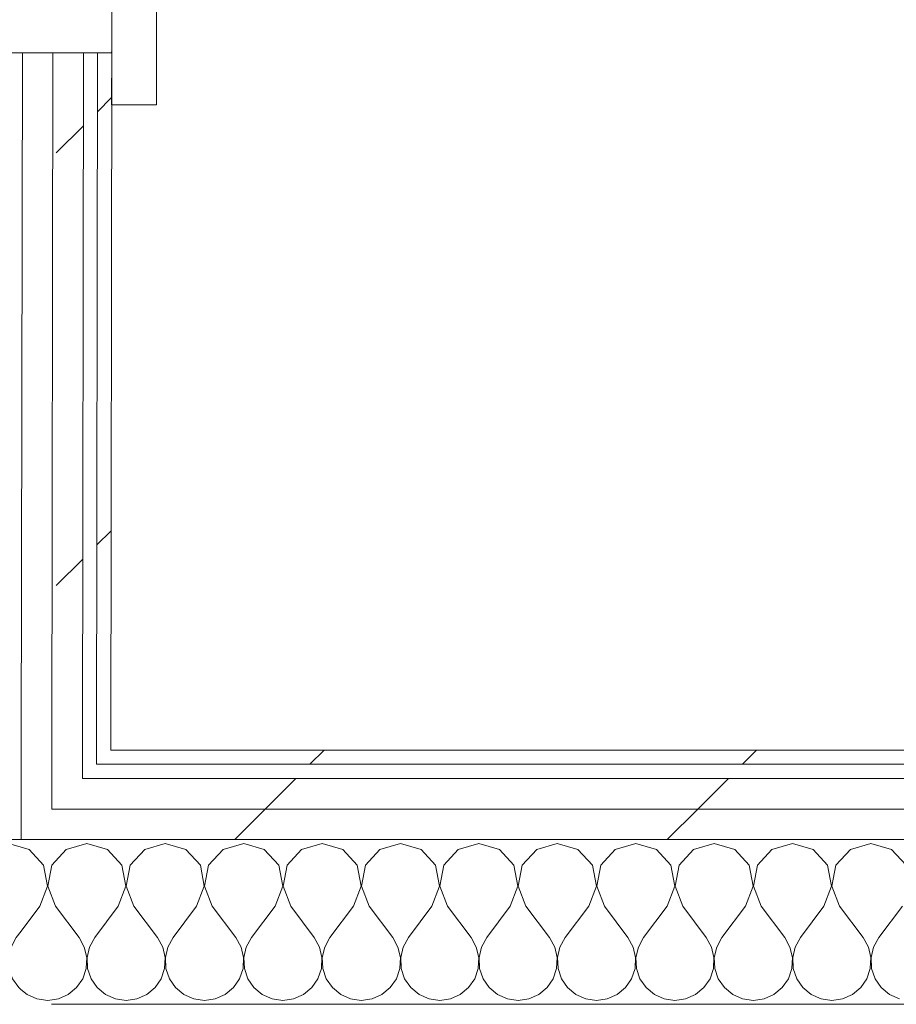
# Model space of a CAD drawing. Header units: millimetres. Extents: x -30280 to 19093, y -18706 to 4378.
# Tile 98 of 206: x -10679 to -10306, y -13783 to -13364. Entities that reach past the tile are written whole.
import ezdxf

# ---------------------------------------------------------------- set-up
doc = ezdxf.new("R2010")
doc.units = ezdxf.units.MM
doc.header["$MEASUREMENT"] = 0
doc.linetypes.add('Wipeout_Contour', pattern=[1000, 0, -1000])
for name, color, linetype in [('02_ACAB_Anotacio Portes', 7, 'Continuous'), ('Nuevo_08_E_Envans secs', 7, 'Continuous'), ('Nuevo_Puertas Archicad', 7, 'Continuous')]:
    doc.layers.add(name, color=color, linetype=linetype)
for name, color, linetype, lineweight in [('02_ACAB_Anotacio Portes_Pluma_Nº__46', 5, 'Continuous', 5), ('Nuevo_08_E_Envans secs_Pluma_Nº__1', 7, 'Continuous', 5), ('Nuevo_Puertas Archicad_Pluma_Nº__1', 7, 'Continuous', 5)]:
    doc.layers.add(name, color=color, linetype=linetype, lineweight=lineweight)
for name, color, linetype, lineweight, true_color in [('Nuevo_08_E_Envans secs_Pluma_Nº__102', 7, 'Continuous', 5, 0xcccccc), ('Nuevo_08_E_Envans secs_Pluma_Nº__171', 171, 'Continuous', 13, 0xaaaaff), ('Nuevo_08_E_Envans secs_Pluma_Nº__177', 7, 'Continuous', 15, 0xf7e046)]:
    doc.layers.add(name, color=color, linetype=linetype, lineweight=lineweight, true_color=true_color)
doc.styles.add('Estilo_Generado_1', font='arial.ttf')
pattern_1 = [(45, (0, 0), (-183.8478, 183.8478), [195, -65]), (45, (7e-14, 183.85), (-183.8478, 183.8478), [195, -65])]

# ---------------------------------------------------------------- blocks, each defined once
blk = doc.blocks.new('*X224')
at = {"layer": 'Nuevo_08_E_Envans secs_Pluma_Nº__102', "color": 254, "linetype": 'Continuous', "lineweight": 5, "true_color": 0xcccccc}
for p, q in [((-10674.57, -13716.72), (-10677.93, -13715.76)), ((-10668.43, -13723.44), (-10674.57, -13716.72)), ((-10658.76, -13716.72), (-10664.91, -13723.44)), ((-10650, -13714.23), (-10658.76, -13716.72)), ((-10641.24, -13716.72), (-10650, -13714.23)), ((-10635.09, -13723.44), (-10641.24, -13716.72)), ((-10625.43, -13716.72), (-10631.57, -13723.44)), ((-10616.67, -13714.23), (-10625.43, -13716.72)), ((-10607.9, -13716.72), (-10616.67, -13714.23)), ((-10601.76, -13723.44), (-10607.9, -13716.72)), ((-10592.1, -13716.72), (-10598.24, -13723.44)), ((-10583.33, -13714.23), (-10592.1, -13716.72)), ((-10574.57, -13716.72), (-10583.33, -13714.23)), ((-10568.43, -13723.44), (-10574.57, -13716.72)), ((-10558.76, -13716.72), (-10564.91, -13723.44)), ((-10550, -13714.23), (-10558.76, -13716.72)), ((-10541.24, -13716.72), (-10550, -13714.23)), ((-10535.09, -13723.44), (-10541.24, -13716.72)), ((-10525.43, -13716.72), (-10531.57, -13723.44)), ((-10516.67, -13714.23), (-10525.43, -13716.72)), ((-10507.9, -13716.72), (-10516.67, -13714.23)), ((-10501.76, -13723.44), (-10507.9, -13716.72)), ((-10492.1, -13716.72), (-10498.24, -13723.44)), ((-10483.33, -13714.23), (-10492.1, -13716.72)), ((-10474.57, -13716.72), (-10483.33, -13714.23)), ((-10468.43, -13723.44), (-10474.57, -13716.72)), ((-10458.76, -13716.72), (-10464.91, -13723.44)), ((-10450, -13714.23), (-10458.76, -13716.72)), ((-10441.24, -13716.72), (-10450, -13714.23)), ((-10435.09, -13723.44), (-10441.24, -13716.72)), ((-10425.43, -13716.72), (-10431.57, -13723.44)), ((-10416.67, -13714.23), (-10425.43, -13716.72)), ((-10407.9, -13716.72), (-10416.67, -13714.23)), ((-10401.76, -13723.44), (-10407.9, -13716.72)), ((-10392.1, -13716.72), (-10398.24, -13723.44)), ((-10383.33, -13714.23), (-10392.1, -13716.72)), ((-10374.57, -13716.72), (-10383.33, -13714.23)), ((-10368.43, -13723.44), (-10374.57, -13716.72)), ((-10358.76, -13716.72), (-10364.91, -13723.44)), ((-10350, -13714.23), (-10358.76, -13716.72)), ((-10341.24, -13716.72), (-10350, -13714.23)), ((-10335.09, -13723.44), (-10341.24, -13716.72)), ((-10325.43, -13716.72), (-10331.57, -13723.44)), ((-10316.67, -13714.23), (-10325.43, -13716.72)), ((-10307.9, -13716.72), (-10316.67, -13714.23)), ((-10301.76, -13723.44), (-10307.9, -13716.72)), ((-10666.73, -13732.39), (-10668.43, -13723.44)), ((-10664.91, -13723.44), (-10666.6, -13732.39)), ((-10633.4, -13732.39), (-10635.09, -13723.44)), ((-10631.57, -13723.44), (-10633.27, -13732.39)), ((-10600.07, -13732.39), (-10601.76, -13723.44)), ((-10598.24, -13723.44), (-10599.93, -13732.39)), ((-10566.73, -13732.39), (-10568.43, -13723.44)), ((-10564.91, -13723.44), (-10566.6, -13732.39)), ((-10533.4, -13732.39), (-10535.09, -13723.44)), ((-10531.57, -13723.44), (-10533.27, -13732.39)), ((-10500.07, -13732.39), (-10501.76, -13723.44)), ((-10498.24, -13723.44), (-10499.93, -13732.39)), ((-10466.73, -13732.39), (-10468.43, -13723.44)), ((-10464.91, -13723.44), (-10466.6, -13732.39)), ((-10433.4, -13732.39), (-10435.09, -13723.44)), ((-10431.57, -13723.44), (-10433.27, -13732.39)), ((-10400.07, -13732.39), (-10401.76, -13723.44)), ((-10398.24, -13723.44), (-10399.93, -13732.39)), ((-10366.73, -13732.39), (-10368.43, -13723.44)), ((-10364.91, -13723.44), (-10366.6, -13732.39)), ((-10333.4, -13732.39), (-10335.09, -13723.44)), ((-10331.57, -13723.44), (-10333.27, -13732.39)), ((-10670, -13740.89), (-10666.73, -13732.39)), ((-10666.6, -13732.39), (-10663.33, -13740.89)), ((-10636.67, -13740.89), (-10633.4, -13732.39)), ((-10633.27, -13732.39), (-10630, -13740.89)), ((-10603.33, -13740.89), (-10600.07, -13732.39)), ((-10599.93, -13732.39), (-10596.67, -13740.89)), ((-10570, -13740.89), (-10566.73, -13732.39)), ((-10566.6, -13732.39), (-10563.33, -13740.89)), ((-10536.67, -13740.89), (-10533.4, -13732.39)), ((-10533.27, -13732.39), (-10530, -13740.89)), ((-10503.33, -13740.89), (-10500.07, -13732.39)), ((-10499.93, -13732.39), (-10496.67, -13740.89)), ((-10470, -13740.89), (-10466.73, -13732.39)), ((-10466.6, -13732.39), (-10463.33, -13740.89)), ((-10436.67, -13740.89), (-10433.4, -13732.39)), ((-10433.27, -13732.39), (-10430, -13740.89)), ((-10403.33, -13740.89), (-10400.07, -13732.39)), ((-10399.93, -13732.39), (-10396.67, -13740.89)), ((-10370, -13740.89), (-10366.73, -13732.39)), ((-10366.6, -13732.39), (-10363.33, -13740.89)), ((-10336.67, -13740.89), (-10333.4, -13732.39)), ((-10333.27, -13732.39), (-10330, -13740.89)), ((-10670, -13740.89), (-10677.99, -13751.54)), ((-10663.33, -13740.89), (-10653.33, -13754.23)), ((-10636.67, -13740.89), (-10646.67, -13754.23)), ((-10630, -13740.89), (-10620, -13754.23)), ((-10603.33, -13740.89), (-10613.33, -13754.23)), ((-10596.67, -13740.89), (-10586.67, -13754.23)), ((-10570, -13740.89), (-10580, -13754.23)), ((-10563.33, -13740.89), (-10553.33, -13754.23)), ((-10536.67, -13740.89), (-10546.67, -13754.23)), ((-10530, -13740.89), (-10520, -13754.23)), ((-10503.33, -13740.89), (-10513.33, -13754.23)), ((-10496.67, -13740.89), (-10486.67, -13754.23)), ((-10470, -13740.89), (-10480, -13754.23)), ((-10463.33, -13740.89), (-10453.33, -13754.23)), ((-10436.67, -13740.89), (-10446.67, -13754.23)), ((-10430, -13740.89), (-10420, -13754.23)), ((-10403.33, -13740.89), (-10413.33, -13754.23)), ((-10396.67, -13740.89), (-10386.67, -13754.23)), ((-10370, -13740.89), (-10380, -13754.23)), ((-10363.33, -13740.89), (-10353.33, -13754.23)), ((-10336.67, -13740.89), (-10346.67, -13754.23)), ((-10330, -13740.89), (-10320, -13754.23)), ((-10303.33, -13740.89), (-10313.33, -13754.23)), ((-10651.11, -13758.25), (-10653.33, -13754.23)), ((-10646.67, -13754.23), (-10648.89, -13758.25)), ((-10617.77, -13758.25), (-10620, -13754.23)), ((-10613.33, -13754.23), (-10615.56, -13758.25)), ((-10584.44, -13758.25), (-10586.67, -13754.23)), ((-10580, -13754.23), (-10582.23, -13758.25)), ((-10551.11, -13758.25), (-10553.33, -13754.23)), ((-10546.67, -13754.23), (-10548.89, -13758.25)), ((-10517.77, -13758.25), (-10520, -13754.23)), ((-10513.33, -13754.23), (-10515.56, -13758.25)), ((-10484.44, -13758.25), (-10486.67, -13754.23)), ((-10480, -13754.23), (-10482.23, -13758.25)), ((-10451.11, -13758.25), (-10453.33, -13754.23)), ((-10446.67, -13754.23), (-10448.89, -13758.25)), ((-10417.77, -13758.25), (-10420, -13754.23)), ((-10413.33, -13754.23), (-10415.56, -13758.25)), ((-10384.44, -13758.25), (-10386.67, -13754.23)), ((-10380, -13754.23), (-10382.23, -13758.25)), ((-10351.11, -13758.25), (-10353.33, -13754.23)), ((-10346.67, -13754.23), (-10348.89, -13758.25)), ((-10317.77, -13758.25), (-10320, -13754.23)), ((-10313.33, -13754.23), (-10315.56, -13758.25)), ((-10650.07, -13762.73), (-10651.11, -13758.25)), ((-10648.89, -13758.25), (-10649.93, -13762.73)), ((-10616.73, -13762.73), (-10617.77, -13758.25)), ((-10615.56, -13758.25), (-10616.6, -13762.73)), ((-10583.4, -13762.73), (-10584.44, -13758.25)), ((-10582.23, -13758.25), (-10583.27, -13762.73)), ((-10550.07, -13762.73), (-10551.11, -13758.25)), ((-10548.89, -13758.25), (-10549.93, -13762.73)), ((-10516.73, -13762.73), (-10517.77, -13758.25)), ((-10515.56, -13758.25), (-10516.6, -13762.73)), ((-10483.4, -13762.73), (-10484.44, -13758.25)), ((-10482.23, -13758.25), (-10483.27, -13762.73)), ((-10450.07, -13762.73), (-10451.11, -13758.25)), ((-10448.89, -13758.25), (-10449.93, -13762.73)), ((-10416.73, -13762.73), (-10417.77, -13758.25)), ((-10415.56, -13758.25), (-10416.6, -13762.73)), ((-10383.4, -13762.73), (-10384.44, -13758.25)), ((-10382.23, -13758.25), (-10383.27, -13762.73)), ((-10350.07, -13762.73), (-10351.11, -13758.25)), ((-10348.89, -13758.25), (-10349.93, -13762.73)), ((-10316.73, -13762.73), (-10317.77, -13758.25)), ((-10315.56, -13758.25), (-10316.6, -13762.73)), ((-10650.29, -13767.32), (-10650.07, -13762.73)), ((-10649.93, -13762.73), (-10649.71, -13767.32)), ((-10616.96, -13767.32), (-10616.73, -13762.73)), ((-10616.6, -13762.73), (-10616.38, -13767.32)), ((-10583.62, -13767.32), (-10583.4, -13762.73)), ((-10583.27, -13762.73), (-10583.04, -13767.32)), ((-10550.29, -13767.32), (-10550.07, -13762.73)), ((-10549.93, -13762.73), (-10549.71, -13767.32)), ((-10516.96, -13767.32), (-10516.73, -13762.73)), ((-10516.6, -13762.73), (-10516.38, -13767.32)), ((-10483.62, -13767.32), (-10483.4, -13762.73)), ((-10483.27, -13762.73), (-10483.04, -13767.32)), ((-10450.29, -13767.32), (-10450.07, -13762.73)), ((-10449.93, -13762.73), (-10449.71, -13767.32)), ((-10416.96, -13767.32), (-10416.73, -13762.73)), ((-10416.6, -13762.73), (-10416.38, -13767.32)), ((-10383.62, -13767.32), (-10383.4, -13762.73)), ((-10383.27, -13762.73), (-10383.04, -13767.32)), ((-10350.29, -13767.32), (-10350.07, -13762.73)), ((-10349.93, -13762.73), (-10349.71, -13767.32)), ((-10316.96, -13767.32), (-10316.73, -13762.73)), ((-10316.6, -13762.73), (-10316.38, -13767.32)), ((-10651.76, -13771.68), (-10650.29, -13767.32)), ((-10649.71, -13767.32), (-10648.24, -13771.68)), ((-10618.43, -13771.68), (-10616.96, -13767.32)), ((-10616.38, -13767.32), (-10614.91, -13771.68)), ((-10585.09, -13771.68), (-10583.62, -13767.32)), ((-10583.04, -13767.32), (-10581.57, -13771.68)), ((-10551.76, -13771.68), (-10550.29, -13767.32)), ((-10549.71, -13767.32), (-10548.24, -13771.68)), ((-10518.43, -13771.68), (-10516.96, -13767.32)), ((-10516.38, -13767.32), (-10514.91, -13771.68)), ((-10485.09, -13771.68), (-10483.62, -13767.32)), ((-10483.04, -13767.32), (-10481.57, -13771.68)), ((-10451.76, -13771.68), (-10450.29, -13767.32)), ((-10449.71, -13767.32), (-10448.24, -13771.68)), ((-10418.43, -13771.68), (-10416.96, -13767.32)), ((-10416.38, -13767.32), (-10414.91, -13771.68)), ((-10385.09, -13771.68), (-10383.62, -13767.32)), ((-10383.04, -13767.32), (-10381.57, -13771.68)), ((-10351.76, -13771.68), (-10350.29, -13767.32)), ((-10349.71, -13767.32), (-10348.24, -13771.68)), ((-10318.43, -13771.68), (-10316.96, -13767.32)), ((-10316.38, -13767.32), (-10314.91, -13771.68)), ((-10654.36, -13775.47), (-10651.76, -13771.68)), ((-10648.24, -13771.68), (-10645.64, -13775.47)), ((-10621.03, -13775.47), (-10618.43, -13771.68)), ((-10614.91, -13771.68), (-10612.3, -13775.47)), ((-10587.7, -13775.47), (-10585.09, -13771.68)), ((-10581.57, -13771.68), (-10578.97, -13775.47)), ((-10554.36, -13775.47), (-10551.76, -13771.68)), ((-10548.24, -13771.68), (-10545.64, -13775.47)), ((-10521.03, -13775.47), (-10518.43, -13771.68)), ((-10514.91, -13771.68), (-10512.3, -13775.47)), ((-10487.7, -13775.47), (-10485.09, -13771.68)), ((-10481.57, -13771.68), (-10478.97, -13775.47)), ((-10454.36, -13775.47), (-10451.76, -13771.68)), ((-10448.24, -13771.68), (-10445.64, -13775.47)), ((-10421.03, -13775.47), (-10418.43, -13771.68)), ((-10414.91, -13771.68), (-10412.3, -13775.47)), ((-10387.7, -13775.47), (-10385.09, -13771.68)), ((-10381.57, -13771.68), (-10378.97, -13775.47)), ((-10354.36, -13775.47), (-10351.76, -13771.68)), ((-10348.24, -13771.68), (-10345.64, -13775.47)), ((-10321.03, -13775.47), (-10318.43, -13771.68)), ((-10314.91, -13771.68), (-10312.3, -13775.47)), ((-10657.9, -13778.4), (-10654.36, -13775.47)), ((-10645.64, -13775.47), (-10642.1, -13778.4)), ((-10624.57, -13778.4), (-10621.03, -13775.47)), ((-10612.3, -13775.47), (-10608.76, -13778.4)), ((-10591.24, -13778.4), (-10587.7, -13775.47)), ((-10578.97, -13775.47), (-10575.43, -13778.4)), ((-10557.9, -13778.4), (-10554.36, -13775.47)), ((-10545.64, -13775.47), (-10542.1, -13778.4)), ((-10524.57, -13778.4), (-10521.03, -13775.47)), ((-10512.3, -13775.47), (-10508.76, -13778.4)), ((-10491.24, -13778.4), (-10487.7, -13775.47)), ((-10478.97, -13775.47), (-10475.43, -13778.4)), ((-10457.9, -13778.4), (-10454.36, -13775.47)), ((-10445.64, -13775.47), (-10442.1, -13778.4)), ((-10424.57, -13778.4), (-10421.03, -13775.47)), ((-10412.3, -13775.47), (-10408.76, -13778.4)), ((-10391.24, -13778.4), (-10387.7, -13775.47)), ((-10378.97, -13775.47), (-10375.43, -13778.4)), ((-10357.9, -13778.4), (-10354.36, -13775.47)), ((-10345.64, -13775.47), (-10342.1, -13778.4)), ((-10324.57, -13778.4), (-10321.03, -13775.47)), ((-10312.3, -13775.47), (-10308.76, -13778.4)), ((-10678.02, -13776.25), (-10675.43, -13778.4)), ((-10675.43, -13778.4), (-10671.22, -13780.26)), ((-10662.11, -13780.26), (-10657.9, -13778.4)), ((-10642.1, -13778.4), (-10637.89, -13780.26)), ((-10628.78, -13780.26), (-10624.57, -13778.4)), ((-10608.76, -13778.4), (-10604.55, -13780.26)), ((-10595.45, -13780.26), (-10591.24, -13778.4)), ((-10575.43, -13778.4), (-10571.22, -13780.26)), ((-10562.11, -13780.26), (-10557.9, -13778.4)), ((-10542.1, -13778.4), (-10537.89, -13780.26)), ((-10528.78, -13780.26), (-10524.57, -13778.4)), ((-10508.76, -13778.4), (-10504.55, -13780.26)), ((-10495.45, -13780.26), (-10491.24, -13778.4)), ((-10475.43, -13778.4), (-10471.22, -13780.26)), ((-10462.11, -13780.26), (-10457.9, -13778.4)), ((-10442.1, -13778.4), (-10437.89, -13780.26)), ((-10428.78, -13780.26), (-10424.57, -13778.4)), ((-10408.76, -13778.4), (-10404.55, -13780.26)), ((-10395.45, -13780.26), (-10391.24, -13778.4)), ((-10375.43, -13778.4), (-10371.22, -13780.26)), ((-10362.11, -13780.26), (-10357.9, -13778.4)), ((-10342.1, -13778.4), (-10337.89, -13780.26)), ((-10328.78, -13780.26), (-10324.57, -13778.4)), ((-10308.76, -13778.4), (-10304.55, -13780.26)), ((-10671.22, -13780.26), (-10666.67, -13780.89)), ((-10666.67, -13780.89), (-10662.11, -13780.26)), ((-10637.89, -13780.26), (-10633.33, -13780.89)), ((-10633.33, -13780.89), (-10628.78, -13780.26)), ((-10604.55, -13780.26), (-10600, -13780.89)), ((-10600, -13780.89), (-10595.45, -13780.26)), ((-10571.22, -13780.26), (-10566.67, -13780.89)), ((-10566.67, -13780.89), (-10562.11, -13780.26)), ((-10537.89, -13780.26), (-10533.33, -13780.89)), ((-10533.33, -13780.89), (-10528.78, -13780.26)), ((-10504.55, -13780.26), (-10500, -13780.89)), ((-10500, -13780.89), (-10495.45, -13780.26)), ((-10471.22, -13780.26), (-10466.67, -13780.89)), ((-10466.67, -13780.89), (-10462.11, -13780.26)), ((-10437.89, -13780.26), (-10433.33, -13780.89)), ((-10433.33, -13780.89), (-10428.78, -13780.26)), ((-10404.55, -13780.26), (-10400, -13780.89)), ((-10400, -13780.89), (-10395.45, -13780.26)), ((-10371.22, -13780.26), (-10366.67, -13780.89)), ((-10366.67, -13780.89), (-10362.11, -13780.26)), ((-10337.89, -13780.26), (-10333.33, -13780.89)), ((-10333.33, -13780.89), (-10328.78, -13780.26))]:
    blk.add_line(p, q, dxfattribs=at)
blk = doc.blocks.new('*X226')
at = {"layer": 'Nuevo_08_E_Envans secs_Pluma_Nº__102', "color": 254, "linetype": 'Continuous', "lineweight": 5, "true_color": 0xcccccc}
for p, q in [((-10741.24, -13716.72), (-10744.79, -13715.71)), ((-10735.09, -13723.44), (-10741.24, -13716.72)), ((-10725.43, -13716.72), (-10731.57, -13723.44)), ((-10716.67, -13714.23), (-10725.43, -13716.72)), ((-10707.9, -13716.72), (-10716.67, -13714.23)), ((-10701.76, -13723.44), (-10707.9, -13716.72)), ((-10692.1, -13716.72), (-10698.24, -13723.44)), ((-10683.33, -13714.23), (-10692.1, -13716.72)), ((-10677.93, -13715.76), (-10683.33, -13714.23)), ((-10734.63, -13725.88), (-10735.09, -13723.44)), ((-10731.57, -13723.44), (-10732.45, -13728.07)), ((-10700.07, -13732.39), (-10701.76, -13723.44)), ((-10698.24, -13723.44), (-10699.93, -13732.39)), ((-10703.33, -13740.89), (-10700.07, -13732.39)), ((-10699.93, -13732.39), (-10696.67, -13740.89)), ((-10703.33, -13740.89), (-10710.33, -13750.22)), ((-10696.67, -13740.89), (-10686.67, -13754.23)), ((-10684.44, -13758.25), (-10686.67, -13754.23)), ((-10680, -13754.23), (-10682.23, -13758.25)), ((-10677.99, -13751.54), (-10680, -13754.23)), ((-10683.4, -13762.73), (-10684.44, -13758.25)), ((-10682.23, -13758.25), (-10683.27, -13762.73)), ((-10683.62, -13767.32), (-10683.4, -13762.73)), ((-10683.27, -13762.73), (-10683.04, -13767.32)), ((-10685.09, -13771.68), (-10683.62, -13767.32)), ((-10683.04, -13767.32), (-10681.57, -13771.68)), ((-10686.64, -13773.94), (-10685.09, -13771.68)), ((-10681.57, -13771.68), (-10678.97, -13775.47)), ((-10678.97, -13775.47), (-10678.02, -13776.25))]:
    blk.add_line(p, q, dxfattribs=at)
blk = doc.blocks.new('Muro_76_1', base_point=(-1686.99, -13808.56))
at = {"layer": 'Nuevo_08_E_Envans secs_Pluma_Nº__1', "color": 7, "linetype": 'Continuous', "lineweight": 5}
blk.add_line((-9476.74, -13782.56), (-10665.03, -13782.56), dxfattribs=at)
at = {"color": 254, "linetype": 'Wipeout_Contour', "lineweight": 0, "ltscale": 67936.984689}
blk.add_wipeout([(-10639.87, -13674.56), (-10639.88, -13680.56), (-9476.74, -13680.56), (-9476.74, -13674.56)], dxfattribs=at).dxf.layer = 'Nuevo_08_E_Envans secs'
at = {"color": 254, "linetype": 'Wipeout_Contour', "lineweight": 0, "ltscale": 68001.704095}
blk.add_wipeout([(-10651.89, -13686.56), (-10651.91, -13699.56), (-9476.74, -13699.56), (-9476.74, -13686.56)], dxfattribs=at).dxf.layer = 'Nuevo_08_E_Envans secs'
at = {"layer": 'Nuevo_08_E_Envans secs_Pluma_Nº__171', "linetype": 'Continuous', "lineweight": 13, "true_color": 0xaaaaff}
h = blk.add_hatch(dxfattribs=at)
h.set_pattern_fill('Panellat_HPL_0001', color=161, style=0, pattern_type=2)
h.set_pattern_definition(pattern_1)
h.paths.add_polyline_path([(-10639.87, -13674.56), (-10639.88, -13680.56), (-9476.74, -13680.56), (-9476.74, -13674.56)])
at = {"layer": 'Nuevo_08_E_Envans secs_Pluma_Nº__177', "linetype": 'Continuous', "lineweight": 15, "true_color": 0xf7e046}
h = blk.add_hatch(dxfattribs=at)
h.set_pattern_fill('Panellat_HPL_0001', color=53, style=0, pattern_type=2)
h.set_pattern_definition(pattern_1)
h.paths.add_polyline_path([(-10651.89, -13686.56), (-10651.91, -13699.56), (-9476.74, -13699.56), (-9476.74, -13686.56)])
at = {"color": 254, "linetype": 'Wipeout_Contour', "lineweight": 0, "ltscale": 69322.033498}
blk.add_wipeout([(-10645.88, -13680.56), (-10639.88, -13680.56), (-10639.87, -13674.56), (-10645.87, -13674.56)], dxfattribs=at).dxf.layer = 'Nuevo_08_E_Envans secs'
at = {"color": 254, "linetype": 'Wipeout_Contour', "lineweight": 0, "ltscale": 69409.100632}
blk.add_wipeout([(-10664.91, -13699.56), (-10651.91, -13699.56), (-10651.89, -13686.56), (-10664.89, -13686.56)], dxfattribs=at).dxf.layer = 'Nuevo_08_E_Envans secs'
at = {"layer": 'Nuevo_08_E_Envans secs_Pluma_Nº__171', "linetype": 'Continuous', "lineweight": 13, "true_color": 0xaaaaff}
h = blk.add_hatch(dxfattribs=at)
h.set_pattern_fill('Panellat_HPL_0001', color=161, style=0, pattern_type=2)
h.set_pattern_definition(pattern_1)
h.paths.add_polyline_path([(-10645.88, -13680.56), (-10639.88, -13680.56), (-10639.87, -13674.56), (-10645.87, -13674.56)])
at = {"layer": 'Nuevo_08_E_Envans secs_Pluma_Nº__177', "linetype": 'Continuous', "lineweight": 15, "true_color": 0xf7e046}
h = blk.add_hatch(dxfattribs=at)
h.set_pattern_fill('Panellat_HPL_0001', color=53, style=0, pattern_type=2)
h.set_pattern_definition(pattern_1)
h.paths.add_polyline_path([(-10664.91, -13699.56), (-10651.91, -13699.56), (-10651.89, -13686.56), (-10664.89, -13686.56)])
at = {"layer": 'Nuevo_08_E_Envans secs_Pluma_Nº__1', "color": 7, "linetype": 'Continuous', "lineweight": 5}
for p, q in [((-10645.88, -13680.56), (-10645.87, -13674.56)), ((-10651.89, -13686.56), (-10651.88, -13680.56)), ((-9476.74, -13680.56), (-10645.88, -13680.56)), ((-9476.74, -13686.56), (-10651.89, -13686.56))]:
    blk.add_line(p, q, dxfattribs=at)
at = {"layer": 'Nuevo_08_E_Envans secs_Pluma_Nº__1', "color": 7, "linetype": 'Continuous', "lineweight": 5, "flags": 128}
blk.add_lwpolyline([(-9476.74, -13674.56), (-10639.87, -13674.56)], dxfattribs=at)
at = {"color": 254, "linetype": 'Wipeout_Contour', "lineweight": 0, "ltscale": 68059.596398}
blk.add_wipeout([(-10664.91, -13699.56), (-10664.93, -13712.56), (-9476.74, -13712.56), (-9476.74, -13699.56)], dxfattribs=at).dxf.layer = 'Nuevo_08_E_Envans secs'
at = {"layer": 'Nuevo_08_E_Envans secs_Pluma_Nº__177', "linetype": 'Continuous', "lineweight": 15, "true_color": 0xf7e046}
h = blk.add_hatch(dxfattribs=at)
h.set_pattern_fill('Panellat_HPL_0001', color=53, style=0, pattern_type=2)
h.set_pattern_definition(pattern_1)
h.paths.add_polyline_path([(-10664.91, -13699.56), (-10664.93, -13712.56), (-9476.74, -13712.56), (-9476.74, -13699.56)])
at = {"color": 254, "linetype": 'Wipeout_Contour', "lineweight": 0, "ltscale": 69482.123119}
blk.add_wipeout([(-10677.93, -13712.56), (-10664.93, -13712.56), (-10664.91, -13699.56), (-10677.91, -13699.56)], dxfattribs=at).dxf.layer = 'Nuevo_08_E_Envans secs'
at = {"layer": 'Nuevo_08_E_Envans secs_Pluma_Nº__177', "linetype": 'Continuous', "lineweight": 15, "true_color": 0xf7e046}
h = blk.add_hatch(dxfattribs=at)
h.set_pattern_fill('Panellat_HPL_0001', color=53, style=0, pattern_type=2)
h.set_pattern_definition(pattern_1)
h.paths.add_polyline_path([(-10677.93, -13712.56), (-10664.93, -13712.56), (-10664.91, -13699.56), (-10677.91, -13699.56)])
at = {"layer": 'Nuevo_08_E_Envans secs_Pluma_Nº__1', "color": 7, "linetype": 'Continuous', "lineweight": 5}
for p, q in [((-10664.91, -13699.56), (-10664.89, -13686.56)), ((-10677.93, -13712.56), (-10677.91, -13699.56)), ((-9476.74, -13699.56), (-10664.91, -13699.56)), ((-10677.93, -13712.56), (-10747.93, -13712.56)), ((-9476.74, -13712.56), (-10677.93, -13712.56))]:
    blk.add_line(p, q, dxfattribs=at)
at = {"layer": 'Nuevo_08_E_Envans secs', "color": 7, "lineweight": 20}
for name in ['*X226', '*X224']:
    blk.add_blockref(name, (0, 0), dxfattribs=at)
blk = doc.blocks.new('Puerta 27_9')
at = {"layer": 'Nuevo_Puertas Archicad_Pluma_Nº__1', "color": 7, "linetype": 'Continuous', "lineweight": 5}
for p, q in [((-472, 0), (-472, 19)), ((-472, 19), (-422, 19)), ((-422, 0), (-472, 0)), ((-450, 0), (-472, 0)), ((-450, 0), (-472, 0)), ((-422, 0), (-450, 0)), ((-450, 0), (-450, -146)), ((-450, 0), (-450, -6)), ((-450, 0), (-450, -6)), ((-450, -6), (-450, -12)), ((-450, -6), (-450, -12)), ((-450, -12), (-450, -25)), ((-450, -12), (-450, -25)), ((-450, -25), (-450, -38)), ((-450, -25), (-450, -38)), ((-450, -38), (-450, -108)), ((-450, -38), (-450, -108))]:
    blk.add_line(p, q, dxfattribs=at)
blk = doc.blocks.new('Muro_125_1', base_point=(-10640.07, -13808.56))
at = {"color": 254, "linetype": 'Wipeout_Contour', "lineweight": 0, "ltscale": 68846.231567}
blk.add_wipeout([(-10645.44, -13378.22), (-10645.87, -13674.56), (-10639.87, -13674.56), (-10639.44, -13378.23)], dxfattribs=at).dxf.layer = 'Nuevo_08_E_Envans secs'
at = {"color": 254, "linetype": 'Wipeout_Contour', "lineweight": 0, "ltscale": 69360.12795}
blk.add_wipeout([(-10664.88, -13680.56), (-10651.88, -13680.56), (-10651.87, -13674.56), (-10664.87, -13674.56)], dxfattribs=at).dxf.layer = 'Nuevo_08_E_Envans secs'
at = {"layer": 'Nuevo_08_E_Envans secs_Pluma_Nº__171', "linetype": 'Continuous', "lineweight": 13, "true_color": 0xaaaaff}
h = blk.add_hatch(dxfattribs=at)
h.set_pattern_fill('Panellat_HPL_0001', color=161, style=0, pattern_type=2)
h.set_pattern_definition(pattern_1)
h.paths.add_polyline_path([(-10645.44, -13378.22), (-10645.87, -13674.56), (-10639.87, -13674.56), (-10639.44, -13378.23)])
at = {"layer": 'Nuevo_08_E_Envans secs_Pluma_Nº__177', "linetype": 'Continuous', "lineweight": 15, "true_color": 0xf7e046}
h = blk.add_hatch(dxfattribs=at)
h.set_pattern_fill('Panellat_HPL_0001', color=53, style=0, pattern_type=2)
h.set_pattern_definition(pattern_1)
h.paths.add_polyline_path([(-10664.88, -13680.56), (-10651.88, -13680.56), (-10651.87, -13674.56), (-10664.87, -13674.56)])
at = {"layer": 'Nuevo_08_E_Envans secs_Pluma_Nº__1', "color": 7, "linetype": 'Continuous', "lineweight": 5}
for p, q in [((-10645.44, -13378.22), (-10645.87, -13674.56)), ((-10639.44, -13378.23), (-10645.44, -13378.22)), ((-10639.44, -13378.23), (-10639.47, -13400.23)), ((-10645.88, -13680.56), (-10645.87, -13674.56))]:
    blk.add_line(p, q, dxfattribs=at)
at = {"layer": 'Nuevo_08_E_Envans secs_Pluma_Nº__1', "color": 7, "linetype": 'Continuous', "lineweight": 5, "flags": 128}
blk.add_lwpolyline([(-10639.87, -13674.56), (-10639.44, -13378.23)], dxfattribs=at)
at = {"color": 254, "linetype": 'Wipeout_Contour', "lineweight": 0, "ltscale": 69392.102887}
blk.add_wipeout([(-10677.88, -13680.56), (-10664.88, -13680.56), (-10664.87, -13674.56), (-10677.87, -13674.56)], dxfattribs=at).dxf.layer = 'Nuevo_08_E_Envans secs'
at = {"layer": 'Nuevo_08_E_Envans secs_Pluma_Nº__177', "linetype": 'Continuous', "lineweight": 15, "true_color": 0xf7e046}
h = blk.add_hatch(dxfattribs=at)
h.set_pattern_fill('Panellat_HPL_0001', color=53, style=0, pattern_type=2)
h.set_pattern_definition(pattern_1)
h.paths.add_polyline_path([(-10677.88, -13680.56), (-10664.88, -13680.56), (-10664.87, -13674.56), (-10677.87, -13674.56)])
at = {"color": 254, "linetype": 'Wipeout_Contour', "lineweight": 0, "ltscale": 68916.720231}
blk.add_wipeout([(-10677.44, -13378.18), (-10677.87, -13674.56), (-10664.87, -13674.56), (-10664.44, -13378.19)], dxfattribs=at).dxf.layer = 'Nuevo_08_E_Envans secs'
at = {"color": 254, "linetype": 'Wipeout_Contour', "lineweight": 0, "ltscale": 69379.082164}
blk.add_wipeout([(-10664.89, -13686.56), (-10651.89, -13686.56), (-10651.88, -13680.56), (-10664.88, -13680.56)], dxfattribs=at).dxf.layer = 'Nuevo_08_E_Envans secs'
at = {"layer": 'Nuevo_08_E_Envans secs_Pluma_Nº__177', "linetype": 'Continuous', "lineweight": 15, "true_color": 0xf7e046}
h = blk.add_hatch(dxfattribs=at)
h.set_pattern_fill('Panellat_HPL_0001', color=53, style=0, pattern_type=2)
h.set_pattern_definition(pattern_1)
h.paths.add_polyline_path([(-10677.44, -13378.18), (-10677.87, -13674.56), (-10664.87, -13674.56), (-10664.44, -13378.19)])
h = blk.add_hatch(dxfattribs=at)
h.set_pattern_fill('Panellat_HPL_0001', color=53, style=0, pattern_type=2)
h.set_pattern_definition(pattern_1)
h.paths.add_polyline_path([(-10664.89, -13686.56), (-10651.89, -13686.56), (-10651.88, -13680.56), (-10664.88, -13680.56)])
at = {"layer": 'Nuevo_08_E_Envans secs_Pluma_Nº__1', "color": 7, "linetype": 'Continuous', "lineweight": 5}
for p, q in [((-10677.44, -13378.18), (-10747.44, -13378.07)), ((-10677.44, -13378.18), (-10677.87, -13674.56)), ((-10651.89, -13686.56), (-10651.88, -13680.56))]:
    blk.add_line(p, q, dxfattribs=at)
at = {"color": 254, "linetype": 'Wipeout_Contour', "lineweight": 0, "ltscale": 68884.553929}
blk.add_wipeout([(-10664.44, -13378.19), (-10664.87, -13674.56), (-10651.87, -13674.56), (-10651.44, -13378.21)], dxfattribs=at).dxf.layer = 'Nuevo_08_E_Envans secs'
at = {"color": 254, "linetype": 'Wipeout_Contour', "lineweight": 0, "ltscale": 69411.048395}
blk.add_wipeout([(-10677.89, -13686.56), (-10664.89, -13686.56), (-10664.88, -13680.56), (-10677.88, -13680.56)], dxfattribs=at).dxf.layer = 'Nuevo_08_E_Envans secs'
at = {"layer": 'Nuevo_08_E_Envans secs_Pluma_Nº__177', "linetype": 'Continuous', "lineweight": 15, "true_color": 0xf7e046}
h = blk.add_hatch(dxfattribs=at)
h.set_pattern_fill('Panellat_HPL_0001', color=53, style=0, pattern_type=2)
h.set_pattern_definition(pattern_1)
h.paths.add_polyline_path([(-10664.44, -13378.19), (-10664.87, -13674.56), (-10651.87, -13674.56), (-10651.44, -13378.21)])
h = blk.add_hatch(dxfattribs=at)
h.set_pattern_fill('Panellat_HPL_0001', color=53, style=0, pattern_type=2)
h.set_pattern_definition(pattern_1)
h.paths.add_polyline_path([(-10677.89, -13686.56), (-10664.89, -13686.56), (-10664.88, -13680.56), (-10677.88, -13680.56)])
at = {"layer": 'Nuevo_08_E_Envans secs_Pluma_Nº__1', "color": 7, "linetype": 'Continuous', "lineweight": 5}
for p, q in [((-10664.44, -13378.19), (-10677.44, -13378.18)), ((-10664.44, -13378.19), (-10664.87, -13674.56)), ((-10651.44, -13378.21), (-10664.44, -13378.19)), ((-10651.44, -13378.21), (-10651.87, -13674.56)), ((-10645.44, -13378.22), (-10651.44, -13378.21)), ((-10677.88, -13680.56), (-10677.87, -13674.56)), ((-10664.88, -13680.56), (-10664.87, -13674.56)), ((-10651.88, -13680.56), (-10651.87, -13674.56))]:
    blk.add_line(p, q, dxfattribs=at)
at = {"layer": 'Nuevo_Puertas Archicad', "color": 253, "linetype": 'Continuous', "lineweight": 5, "true_color": 0xa4a4a6, "xscale": -1, "zscale": 1000, "rotation": 269.9153114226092}
blk.add_blockref('Puerta 27_9', (-10638.77, -12928.23), dxfattribs=at)
at = {"color": 254, "linetype": 'Wipeout_Contour', "lineweight": 0, "ltscale": 69441.053089}
blk.add_wipeout([(-10677.91, -13699.56), (-10664.91, -13699.56), (-10664.89, -13686.56), (-10677.89, -13686.56)], dxfattribs=at).dxf.layer = 'Nuevo_08_E_Envans secs'
at = {"layer": 'Nuevo_08_E_Envans secs_Pluma_Nº__177', "linetype": 'Continuous', "lineweight": 15, "true_color": 0xf7e046}
h = blk.add_hatch(dxfattribs=at)
h.set_pattern_fill('Panellat_HPL_0001', color=53, style=0, pattern_type=2)
h.set_pattern_definition(pattern_1)
h.paths.add_polyline_path([(-10677.91, -13699.56), (-10664.91, -13699.56), (-10664.89, -13686.56), (-10677.89, -13686.56)])
at = {"layer": 'Nuevo_08_E_Envans secs_Pluma_Nº__1', "color": 7, "linetype": 'Continuous', "lineweight": 5}
for p, q in [((-10677.89, -13686.56), (-10677.88, -13680.56)), ((-10664.89, -13686.56), (-10664.88, -13680.56)), ((-10677.91, -13699.56), (-10677.89, -13686.56)), ((-10664.91, -13699.56), (-10664.89, -13686.56)), ((-10677.93, -13712.56), (-10677.91, -13699.56))]:
    blk.add_line(p, q, dxfattribs=at)
blk = doc.blocks.new('Etiqueta_9_1', base_point=(-10841.61, -13051.55))
at = {"layer": '02_ACAB_Anotacio Portes_Pluma_Nº__46', "color": 5, "lineweight": 5, "insert": (-11505.47, -13050.57), "char_height": 300, "attachment_point": 2, "rotation": 89.9153, "style": 'Estilo_Generado_1'}
blk.add_mtext('\\A1;{\\pqc;\\pt0,46000;\\fArial|b0|i0|c0|p0;\\W1.000000;P-02\\fArial|b0|i0|c0|p0;\\W1.000000;\\A1{\\H.66x;\\S^  ;}\\fArial|b0|i0|c0|p0;\\W1.000000;\\fArial|b0|i0|c0|p0;\\W1.000000;\\A1{\\H.66x;\\S^  ;}\\fArial|b0|i0|c0|p0;\\W1.000000; \\fArial|b0|i0|c0|p0;\\W1.000000;\\fArial|b0|i0|c0|p0;\\W1.000000;\\fArial|b0|i0|c0|p0;\\W1.000000;\\fArial|b0|i0|c0|p0;\\W1.000000;\\fArial|b0|i0|c0|p0;\\W1.000000;\\fArial|b0|i0|c0|p0;\\W1.000000;\\fArial|b0|i0|c0|p0;\\W1.000000;\\fArial|b0|i0|c0|p0;\\W1.000000;\\fArial|b0|i0|c0|p0;\\W1.000000;\\fArial|b0|i0|c0|p0;\\W1.000000;\\fArial|b0|i0|c0|p0;\\W1.000000;\\fArial|b0|i0|c0|p0;\\W1.000000;\\fArial|b0|i0|c0|p0;\\W1.000000;\\fArial|b0|i0|c0|p0;\\W1.000000;\\fArial|b0|i0|c0|p0;\\W1.000000;\\fArial|b0|i0|c0|p0;\\W1.000000;\\fArial|b0|i0|c0|p0;\\W1.000000;\\fArial|b0|i0|c0|p0;\\W1.000000;\\fArial|b0|i0|c0|p0;\\W1.000000;\\fArial|b0|i0|c0|p0;\\W1.000000;\\fArial|b0|i0|c0|p0;\\W1.000000;\\fArial|b0|i0|c0|p0;\\W1.000000;\\fArial|b0|i0|c0|p0;\\W1.000000;\\fArial|b0|i0|c0|p0;\\W1.000000;\\fArial|b0|i0|c0|p0;\\W1.000000;\\fArial|b0|i0|c0|p0;\\W1.000000;\\fArial|b0|i0|c0|p0;\\W1.000000;\\fArial|b0|i0|c0|p0;\\W1.000000;\\fArial|b0|i0|c0|p0;\\W1.000000;\\fArial|b0|i0|c0|p0;\\W1.000000;\\fArial|b0|i0|c0|p0;\\W1.000000;\\fArial|b0|i0|c0|p0;\\W1.000000;\\fArial|b0|i0|c0|p0;\\W1.000000;\\fArial|b0|i0|c0|p0;\\W1.000000;\\fArial|b0|i0|c0|p0;\\W1.000000;\\fArial|b0|i0|c0|p0;\\W1.000000;\\fArial|b0|i0|c0|p0;\\W1.000000;\\fArial|b0|i0|c0|p0;\\W1.000000;\\fArial|b0|i0|c0|p0;\\W1.000000;\\fArial|b0|i0|c0|p0;\\W1.000000;\\fArial|b0|i0|c0|p0;\\W1.000000;\\fArial|b0|i0|c0|p0;\\W1.000000;\\fArial|b0|i0|c0|p0;\\W1.000000;}', dxfattribs=at)

msp = doc.modelspace()

# ---------------------------------------------------------------- block references
at = {"layer": 'Nuevo_08_E_Envans secs', "color": 7, "lineweight": 20}
msp.add_blockref('Muro_76_1', (-1686.99, -13808.56), dxfattribs=at)

# ---------------------------------------------------------------- next in the draw order: block references
msp.add_blockref('Muro_125_1', (-10640.07, -13808.56), dxfattribs=at)

# ---------------------------------------------------------------- next in the draw order: block references
at = {"layer": '02_ACAB_Anotacio Portes', "color": 5, "linetype": 'Continuous', "lineweight": 5}
msp.add_blockref('Etiqueta_9_1', (-10841.61, -13051.55), dxfattribs=at)

doc.saveas('drawing.dxf')
